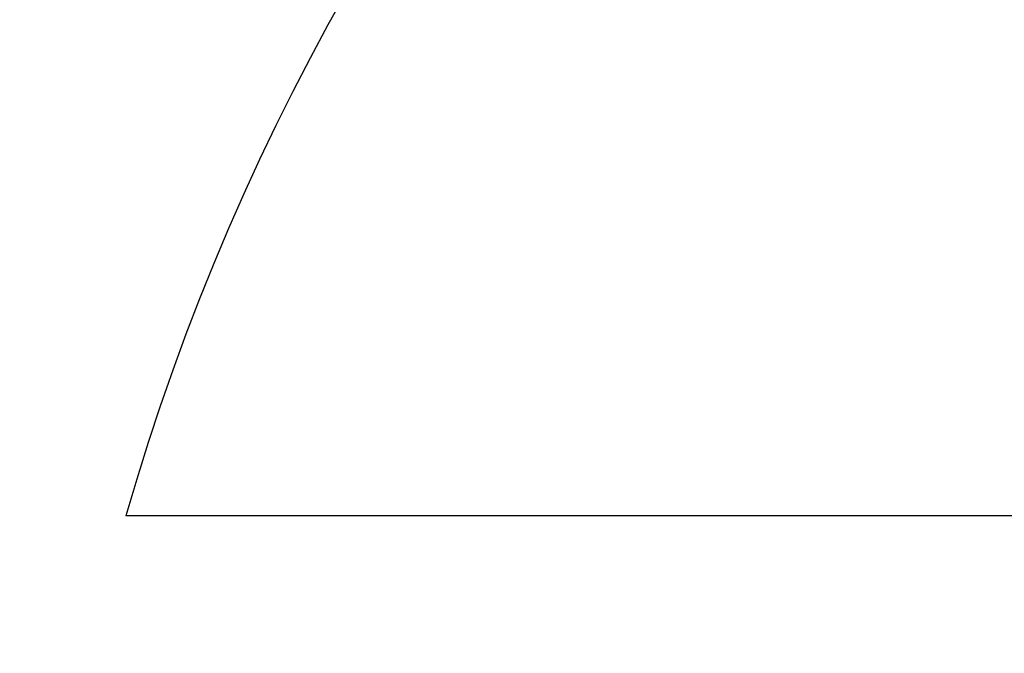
# Model space of a CAD drawing. Header units: millimetres. Extents: x 102 to 327, y 62 to 511.
# Tile 8 of 71: x 202.63 to 207.6, y 93.74 to 96.93. Entities that reach past the tile are written whole.
import ezdxf

# ---------------------------------------------------------------- set-up
doc = ezdxf.new("R2010")
doc.units = ezdxf.units.MM
doc.header["$LTSCALE"] = 47.498
doc.layers.add('KONSTR_EL', color=7, linetype='CONTINUOUS')

msp = doc.modelspace()

# ---------------------------------------------------------------- linework, layer by layer
at = {"layer": 'KONSTR_EL', "color": 4, "linetype": 'CONTINUOUS'}
msp.add_line((211.4038, 94.4295), (203.1665, 94.4295), dxfattribs=at)
for radius in [24, 19.2, 14.4]:
    msp.add_circle((214.7038, 91.1295), radius, dxfattribs=at)
for start, end in [(180, 90), (105.96201, 164.03799)]:
    msp.add_arc((214.7038, 91.1295), 12, start, end, dxfattribs=at)

doc.saveas('drawing.dxf')
